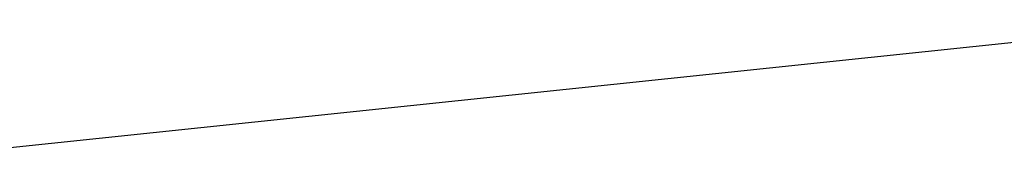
# Model space of a CAD drawing. Extents: x 5465377 to 5465550, y 5925276 to 5925338.
# Tile 148 of 182: x 5465446.7214 to 5465447.0285, y 5925322.2719 to 5925322.3189. Entities that reach past the tile are written whole.
import ezdxf

# ---------------------------------------------------------------- set-up
doc = ezdxf.new("R2010")
doc.units = 0
doc.header["$MEASUREMENT"] = 0
doc.layers.add('Opisy - Etykiety_Nr_pióra__141_Nr_Pióra__141', color=7, linetype='Continuous', lineweight=0)
doc.dimstyles.new('GENERATED_STYLE__15', dxfattribs={"dimtxt": 0.18, "dimasz": 0.025285, "dimexe": 0.18, "dimexo": 0.0625, "dimgap": 0.09, "dimtad": 0, "dimtih": 1, "dimtoh": 1, "dimdec": 4, "dimzin": 0, "dimdsep": 46, "dimcen": 0.09, "dimadec": 0, "dimazin": 0, "dimtfac": 1, "dimtdec": 4, "dimtmove": 0, "dimatfit": 3, "dimldrblk": 'ARROWHEAD_5', "dimfxl": 0, "dimtolj": 1, "dimtzin": 0, "dimarcsym": 0})

# ---------------------------------------------------------------- blocks, each defined once
blk = doc.blocks.new('ARROWHEAD_5')
at = {"linetype": 'Continuous'}
blk.add_line((0, 0), (-1, 0), dxfattribs=at)
blk.add_solid([(-1, 0.2679), (0, 0), (-1, -0.2679), (-1, 0.2679)], dxfattribs=at)

msp = doc.modelspace()

# ---------------------------------------------------------------- leaders
at = {"layer": 'Opisy - Etykiety_Nr_pióra__141_Nr_Pióra__141', "linetype": 'Continuous', "annotation_type": 0, "has_hookline": 1, "hookline_direction": 0, "text_width": 0.51244}
msp.add_leader([(5465446.68929, 5925322.27603), (5465447.09801, 5925322.31885), (5465447.41783, 5925322.31885)], dimstyle='GENERATED_STYLE__15', dxfattribs=at)

doc.saveas('drawing.dxf')
